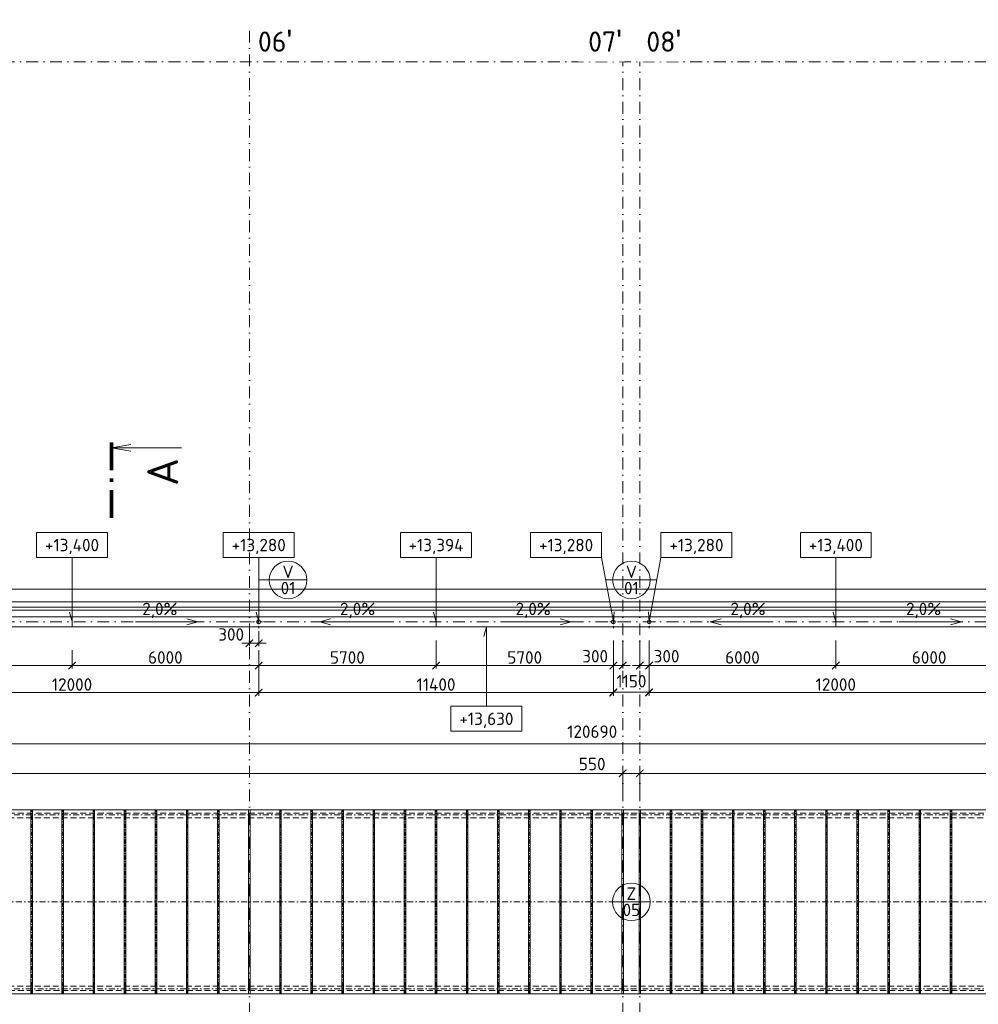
# Model space of a CAD drawing. Header units: millimetres. Extents: x 5450 to 1919026, y -34905 to 130825.
# Tile 97 of 154: x 126405 to 157218, y 99176 to 130825. Entities that reach past the tile are written whole.
import ezdxf
from ezdxf.enums import TextEntityAlignment as Align

# ---------------------------------------------------------------- set-up
doc = ezdxf.new("R2010")
doc.units = ezdxf.units.MM
for name, pattern in [('CENTERX2', [101.6, 63.5, -12.7, 12.7, -12.7]), ('DASHDOT', [25.4, 12.7, -6.35, 0, -6.35]), ('ČÁRKOVANÁ', [19.05, 12.7, -6.35])]:
    doc.linetypes.add(name, pattern=pattern)
doc.layers.get('Defpoints').update_dxf_attribs({"color": 8})
for name, color, linetype, lineweight in [('A99_N_kce-pohl', 1, 'Continuous', 9), ('A99_N_koty-200', 5, 'Continuous', 5), ('A99_N_koty-vysk', 160, 'Continuous', 5), ('A99_N_txt-popis-200', 240, 'Continuous', 5), ('A99_N_znaceni 200', 5, 'Continuous', 5), ('A99_S_kce-pohl', 7, 'Continuous', 5), ('A99_S_osy', 1, 'CENTERX2', 5)]:
    doc.layers.add(name, color=color, linetype=linetype, lineweight=lineweight)
doc.styles.add('A99_kota', font='isocpeur.ttf', dxfattribs={"height": 2})
doc.styles.add('A99_popis', font='isocpeur.ttf')
doc.styles.add('ad_popis 100', font='isocpeur.ttf', dxfattribs={"height": 200})
doc.dimstyles.new('A99_kota_200 new', dxfattribs={"dimscale": 200, "dimtxt": 2, "dimasz": 1.2, "dimexe": 0.5, "dimexo": 1.5, "dimgap": 0.3, "dimtad": 1, "dimdec": 0, "dimzin": 3, "dimdsep": 46, "dimtxsty": 'A99_kota', "dimblk": 'ARCHTICK', "dimcen": 2.5, "dimazin": 2, "dimtfac": 0.75, "dimtdec": 0, "dimtmove": 2, "dimatfit": 0, "dimfxl": 4, "dimfxlon": 1, "dimtolj": 1, "dimtzin": 0, "dimlwd": 5, "dimlwe": 5, "dimarcsym": 0})

# ---------------------------------------------------------------- blocks, each defined once
blk = doc.blocks.new('*U1034')
at = {"color": 0, "linetype": 'ByBlock'}
blk.add_line((457.57, 0), (457.57, -11.25), dxfattribs=at)
at = {"color": 0, "linetype": 'ByBlock', "const_width": 0.63}
for points in [[(450.8, 0), (446.3, 0)], [(452.69, 0), (452.06, 0)], [(458.45, 0), (453.95, 0)]]:
    blk.add_lwpolyline(points, dxfattribs=at)
at = {"color": 0, "linetype": 'ByBlock'}
blk.add_lwpolyline([(458.12, -3.1), (457.57, 0), (457.02, -3.1)], dxfattribs=at)
at = {"color": 0, "linetype": 'ByBlock', "style": 'A99_popis'}
blk.add_attdef('OZNŘ_1K', (-9.63, -10.73), '', height=5, dxfattribs=at)
at = {"color": 0, "linetype": 'ByBlock', "style": 'A99_popis', "flags": 12}
blk.add_attdef('OZNŘ_2K', text='', height=5, dxfattribs=at).set_placement((455.93, -10.73), align=Align.RIGHT)
blk = doc.blocks.new('*U20')
at = {"color": 0, "linetype": 'ByBlock'}
for p, q in [((5.7, -4), (5.7, -14.35)), ((5.7, -14.35), (5.29, -12.8))]:
    blk.add_line(p, q, dxfattribs=at)
blk.add_lwpolyline([(0, -4), (11.4, -4), (11.4, 0), (0, 0)], close=True, dxfattribs=at)
at = {"color": 0, "linetype": 'ByBlock', "style": 'A99_kota'}
for tag, p in [('VYSKA', (5.7, -2.24)), ('VYSKA_POPIS1', (5.7, -6.04)), ('VYSKA_POPIS2', (5.9, -9.54)), ('VYSKA_POPIS3', (5.9, -13.04))]:
    blk.add_attdef(tag, text='', height=2, dxfattribs=at).set_placement(p, align=Align.MIDDLE)
blk = doc.blocks.new('*U22')
at = {"color": 0, "linetype": 'ByBlock'}
for q in [(0, -4), (-2.03, -12.76)]:
    blk.add_line((-1.9, -14.35), q, dxfattribs=at)
blk.add_lwpolyline([(0, -4), (11.4, -4), (11.4, 0), (0, 0)], close=True, dxfattribs=at)
at = {"color": 0, "linetype": 'ByBlock', "style": 'A99_kota'}
for tag, p in [('VYSKA', (5.7, -2.24)), ('VYSKA_POPIS1', (5.7, -6.04)), ('VYSKA_POPIS2', (5.9, -9.54)), ('VYSKA_POPIS3', (5.9, -13.04))]:
    blk.add_attdef(tag, text='', height=2, dxfattribs=at).set_placement(p, align=Align.MIDDLE)
blk = doc.blocks.new('*U14')
at = {"color": 0, "linetype": 'ByBlock'}
blk.add_line((-3.02, 0), (3.02, 0), dxfattribs=at)
blk.add_circle((0, 0), 3.02, dxfattribs=at)
at = {"color": 0, "linetype": 'ByBlock', "style": 'A99_popis'}
for tag, p in [('KATEGORIE', (0, 1.31)), ('PRVEK', (0, -1.3))]:
    blk.add_attdef(tag, text='', height=2, dxfattribs=at).set_placement(p, align=Align.MIDDLE_CENTER)
blk = doc.blocks.new('*U21')
at = {"color": 0, "linetype": 'ByBlock'}
for p, q in [((5.7, 12.75), (5.29, 11.2)), ((5.7, 0), (5.7, 12.75))]:
    blk.add_line(p, q, dxfattribs=at)
blk.add_lwpolyline([(0, -4), (11.4, -4), (11.4, 0), (0, 0)], close=True, dxfattribs=at)
at = {"color": 0, "linetype": 'ByBlock', "style": 'A99_kota'}
for tag, p in [('VYSKA', (5.7, -2.24)), ('VYSKA_POPIS1', (5.7, -6.04)), ('VYSKA_POPIS2', (5.9, -9.54)), ('VYSKA_POPIS3', (5.9, -13.04))]:
    blk.add_attdef(tag, text='', height=2, dxfattribs=at).set_placement(p, align=Align.MIDDLE)
blk = doc.blocks.new('_ArchTick')
at = {"color": 0, "linetype": 'ByBlock', "const_width": 0.15}
blk.add_lwpolyline([(-0.5, -0.5), (0.5, 0.5)], dxfattribs=at)
blk = doc.blocks.new('*D1105')
at = {"layer": 'A99_N_koty-200', "color": 0, "linetype": 'Continuous', "lineweight": 5, "transparency": 16777216}
for p, q in [((79717, 106750), (79717, 107650)), ((200407, 106750), (200407, 107650)), ((79717, 107550), (200407, 107550))]:
    blk.add_line(p, q, dxfattribs=at)
at = {"layer": 'Defpoints', "color": 0, "linetype": 'Continuous', "lineweight": 18, "transparency": 16777216}
for p in [(200407, 107550), (79717, 105425), (200407, 105425)]:
    blk.add_point(p, dxfattribs=at)
at = {"layer": 'A99_N_koty-200', "color": 0, "linetype": 'Continuous', "lineweight": 5, "transparency": 16777216, "xscale": 240, "yscale": 240, "zscale": 240, "rotation": 180}
blk.add_blockref('_ArchTick', (79717, 107550), dxfattribs=at)
at = {"layer": 'A99_N_koty-200', "color": 0, "linetype": 'Continuous', "lineweight": 5, "transparency": 16777216, "xscale": 240, "yscale": 240, "zscale": 240}
blk.add_blockref('_ArchTick', (200407, 107550), dxfattribs=at)
at = {"layer": 'A99_N_koty-200', "color": 0, "linetype": 'Continuous', "transparency": 16777216, "insert": (144807, 107940), "char_height": 400, "attachment_point": 5, "style": 'A99_kota'}
blk.add_mtext('\\A1;120690', dxfattribs=at)
blk = doc.blocks.new('*D1111')
at = {"layer": 'A99_N_koty-200', "color": 0, "linetype": 'Continuous', "lineweight": 5, "transparency": 16777216}
for p, q in [((79747, 105800), (79747, 106700)), ((145787, 105800), (145787, 106700)), ((79747, 106600), (145787, 106600))]:
    blk.add_line(p, q, dxfattribs=at)
at = {"layer": 'Defpoints', "color": 0, "linetype": 'Continuous', "lineweight": 18, "transparency": 16777216}
for p in [(145787, 106600), (79747, 105425), (145787, 105425)]:
    blk.add_point(p, dxfattribs=at)
at = {"layer": 'A99_N_koty-200', "color": 0, "linetype": 'Continuous', "lineweight": 5, "transparency": 16777216, "xscale": 240, "yscale": 240, "zscale": 240, "rotation": 180}
blk.add_blockref('_ArchTick', (79747, 106600), dxfattribs=at)
at = {"layer": 'A99_N_koty-200', "color": 0, "linetype": 'Continuous', "lineweight": 5, "transparency": 16777216, "xscale": 240, "yscale": 240, "zscale": 240}
blk.add_blockref('_ArchTick', (145787, 106600), dxfattribs=at)
at = {"layer": 'A99_N_koty-200', "color": 0, "linetype": 'Continuous', "transparency": 16777216, "insert": (112767, 106860), "char_height": 400, "attachment_point": 5, "style": 'A99_kota'}
blk.add_mtext('\\A1;66040', dxfattribs=at)
blk = doc.blocks.new('*D1115')
at = {"layer": 'A99_N_koty-200', "color": 0, "linetype": 'Continuous', "lineweight": 5, "transparency": 16777216}
for p, q in [((145787, 105800), (145787, 106700)), ((146337, 105800), (146337, 106700)), ((145787, 106600), (145547, 106600)), ((145787, 106600), (146337, 106600)), ((146337, 106600), (146577, 106600))]:
    blk.add_line(p, q, dxfattribs=at)
at = {"layer": 'Defpoints', "color": 0, "linetype": 'Continuous', "lineweight": 18, "transparency": 16777216}
for p in [(146337, 106600), (145787, 105425), (146337, 105425)]:
    blk.add_point(p, dxfattribs=at)
at = {"layer": 'A99_N_koty-200', "color": 0, "linetype": 'Continuous', "lineweight": 5, "transparency": 16777216, "xscale": 240, "yscale": 240, "zscale": 240}
blk.add_blockref('_ArchTick', (145787, 106600), dxfattribs=at)
at = {"layer": 'A99_N_koty-200', "color": 0, "linetype": 'Continuous', "lineweight": 5, "transparency": 16777216, "xscale": 240, "yscale": 240, "zscale": 240, "rotation": 180}
blk.add_blockref('_ArchTick', (146337, 106600), dxfattribs=at)
at = {"layer": 'A99_N_koty-200', "color": 0, "linetype": 'Continuous', "transparency": 16777216, "insert": (144807, 106900), "char_height": 400, "attachment_point": 5, "style": 'A99_kota'}
blk.add_mtext('\\A1;550', dxfattribs=at)
blk = doc.blocks.new('*D1253')
at = {"layer": 'A99_N_koty-200', "color": 0, "linetype": 'Continuous', "lineweight": 5, "transparency": 16777216}
for p, q in [((133787, 111170), (133787, 110683)), ((134087, 111170), (134087, 110683)), ((133787, 110783), (133547, 110783)), ((133787, 110783), (134087, 110783)), ((134087, 110783), (134327, 110783))]:
    blk.add_line(p, q, dxfattribs=at)
at = {"layer": 'Defpoints', "color": 0, "linetype": 'Continuous', "lineweight": 18, "transparency": 16777216}
for p in [(133787, 111470), (134087, 111470), (134087, 110783)]:
    blk.add_point(p, dxfattribs=at)
at = {"layer": 'A99_N_koty-200', "color": 0, "linetype": 'Continuous', "lineweight": 5, "transparency": 16777216, "xscale": 240, "yscale": 240, "zscale": 240}
blk.add_blockref('_ArchTick', (133787, 110783), dxfattribs=at)
at = {"layer": 'A99_N_koty-200', "color": 0, "linetype": 'Continuous', "lineweight": 5, "transparency": 16777216, "xscale": 240, "yscale": 240, "zscale": 240, "rotation": 180}
blk.add_blockref('_ArchTick', (134087, 110783), dxfattribs=at)
at = {"layer": 'A99_N_koty-200', "color": 0, "linetype": 'Continuous', "transparency": 16777216, "insert": (133202, 111065), "char_height": 400, "attachment_point": 5, "style": 'A99_kota'}
blk.add_mtext('\\A1;300', dxfattribs=at)
blk = doc.blocks.new('*D1257')
at = {"layer": 'A99_N_koty-200', "color": 0, "linetype": 'Continuous', "lineweight": 5, "transparency": 16777216}
for p, q in [((122087, 109995), (122087, 109095)), ((134087, 109995), (134087, 109095)), ((122087, 109195), (134087, 109195))]:
    blk.add_line(p, q, dxfattribs=at)
at = {"layer": 'Defpoints', "color": 0, "linetype": 'Continuous', "lineweight": 18, "transparency": 16777216}
for p in [(122087, 111470), (134087, 111470), (134087, 109195)]:
    blk.add_point(p, dxfattribs=at)
at = {"layer": 'A99_N_koty-200', "color": 0, "linetype": 'Continuous', "lineweight": 5, "transparency": 16777216, "xscale": 240, "yscale": 240, "zscale": 240, "rotation": 180}
blk.add_blockref('_ArchTick', (122087, 109195), dxfattribs=at)
at = {"layer": 'A99_N_koty-200', "color": 0, "linetype": 'Continuous', "lineweight": 5, "transparency": 16777216, "xscale": 240, "yscale": 240, "zscale": 240}
blk.add_blockref('_ArchTick', (134087, 109195), dxfattribs=at)
at = {"layer": 'A99_N_koty-200', "color": 0, "linetype": 'Continuous', "transparency": 16777216, "insert": (128087, 109455), "char_height": 400, "attachment_point": 5, "style": 'A99_kota'}
blk.add_mtext('\\A1;12000', dxfattribs=at)
blk = doc.blocks.new('*D1259')
at = {"layer": 'A99_N_koty-200', "color": 0, "linetype": 'Continuous', "lineweight": 5, "transparency": 16777216}
for p, q in [((122087, 110560), (122087, 109965)), ((128087, 110560), (128087, 109965)), ((122087, 110065), (128087, 110065))]:
    blk.add_line(p, q, dxfattribs=at)
at = {"layer": 'Defpoints', "color": 0, "linetype": 'Continuous', "lineweight": 18, "transparency": 16777216}
for p in [(122087, 110860), (128087, 110860), (128087, 110065)]:
    blk.add_point(p, dxfattribs=at)
at = {"layer": 'A99_N_koty-200', "color": 0, "linetype": 'Continuous', "lineweight": 5, "transparency": 16777216, "xscale": 240, "yscale": 240, "zscale": 240, "rotation": 180}
blk.add_blockref('_ArchTick', (122087, 110065), dxfattribs=at)
at = {"layer": 'A99_N_koty-200', "color": 0, "linetype": 'Continuous', "lineweight": 5, "transparency": 16777216, "xscale": 240, "yscale": 240, "zscale": 240}
blk.add_blockref('_ArchTick', (128087, 110065), dxfattribs=at)
at = {"layer": 'A99_N_koty-200', "color": 0, "linetype": 'Continuous', "transparency": 16777216, "insert": (125087, 110325), "char_height": 400, "attachment_point": 5, "style": 'A99_kota'}
blk.add_mtext('\\A1;6000', dxfattribs=at)
blk = doc.blocks.new('*D1261')
at = {"layer": 'A99_N_koty-200', "color": 0, "linetype": 'Continuous', "lineweight": 5, "transparency": 16777216}
for p, q in [((128087, 110560), (128087, 109965)), ((134087, 110560), (134087, 109965)), ((134087, 110065), (128087, 110065))]:
    blk.add_line(p, q, dxfattribs=at)
at = {"layer": 'Defpoints', "color": 0, "linetype": 'Continuous', "lineweight": 18, "transparency": 16777216}
for p in [(128087, 110860), (134087, 110860), (128087, 110065)]:
    blk.add_point(p, dxfattribs=at)
at = {"layer": 'A99_N_koty-200', "color": 0, "linetype": 'Continuous', "lineweight": 5, "transparency": 16777216, "xscale": 240, "yscale": 240, "zscale": 240, "rotation": 180}
blk.add_blockref('_ArchTick', (128087, 110065), dxfattribs=at)
at = {"layer": 'A99_N_koty-200', "color": 0, "linetype": 'Continuous', "lineweight": 5, "transparency": 16777216, "xscale": 240, "yscale": 240, "zscale": 240}
blk.add_blockref('_ArchTick', (134087, 110065), dxfattribs=at)
at = {"layer": 'A99_N_koty-200', "color": 0, "linetype": 'Continuous', "transparency": 16777216, "insert": (131087, 110325), "char_height": 400, "attachment_point": 5, "style": 'A99_kota'}
blk.add_mtext('\\A1;6000', dxfattribs=at)
blk = doc.blocks.new('*D1263')
at = {"layer": 'A99_N_koty-200', "color": 0, "linetype": 'Continuous', "lineweight": 5, "transparency": 16777216}
for p, q in [((145487, 110865), (145487, 109965)), ((145787, 110865), (145787, 109965)), ((145487, 110065), (145247, 110065)), ((145487, 110065), (145787, 110065)), ((145787, 110065), (146027, 110065))]:
    blk.add_line(p, q, dxfattribs=at)
at = {"layer": 'Defpoints', "color": 0, "linetype": 'Continuous', "lineweight": 18, "transparency": 16777216}
for p in [(145487, 111470), (145787, 111470), (145787, 110065)]:
    blk.add_point(p, dxfattribs=at)
at = {"layer": 'A99_N_koty-200', "color": 0, "linetype": 'Continuous', "lineweight": 5, "transparency": 16777216, "xscale": 240, "yscale": 240, "zscale": 240}
blk.add_blockref('_ArchTick', (145487, 110065), dxfattribs=at)
at = {"layer": 'A99_N_koty-200', "color": 0, "linetype": 'Continuous', "lineweight": 5, "transparency": 16777216, "xscale": 240, "yscale": 240, "zscale": 240, "rotation": 180}
blk.add_blockref('_ArchTick', (145787, 110065), dxfattribs=at)
at = {"layer": 'A99_N_koty-200', "color": 0, "linetype": 'Continuous', "transparency": 16777216, "insert": (144902, 110365), "char_height": 400, "attachment_point": 5, "style": 'A99_kota'}
blk.add_mtext('\\A1;300', dxfattribs=at)
blk = doc.blocks.new('*D1265')
at = {"layer": 'A99_N_koty-200', "color": 0, "linetype": 'Continuous', "lineweight": 5, "transparency": 16777216}
for p, q in [((146337, 110865), (146337, 109965)), ((146637, 110865), (146637, 109965)), ((146337, 110065), (146097, 110065)), ((146337, 110065), (146637, 110065)), ((146637, 110065), (146877, 110065))]:
    blk.add_line(p, q, dxfattribs=at)
at = {"layer": 'Defpoints', "color": 0, "linetype": 'Continuous', "lineweight": 18, "transparency": 16777216}
for p in [(146637, 111470), (146337, 111350), (146637, 110065)]:
    blk.add_point(p, dxfattribs=at)
at = {"layer": 'A99_N_koty-200', "color": 0, "linetype": 'Continuous', "lineweight": 5, "transparency": 16777216, "xscale": 240, "yscale": 240, "zscale": 240}
blk.add_blockref('_ArchTick', (146337, 110065), dxfattribs=at)
at = {"layer": 'A99_N_koty-200', "color": 0, "linetype": 'Continuous', "lineweight": 5, "transparency": 16777216, "xscale": 240, "yscale": 240, "zscale": 240, "rotation": 180}
blk.add_blockref('_ArchTick', (146637, 110065), dxfattribs=at)
at = {"layer": 'A99_N_koty-200', "color": 0, "linetype": 'Continuous', "transparency": 16777216, "insert": (147197, 110365), "char_height": 400, "attachment_point": 5, "style": 'A99_kota'}
blk.add_mtext('\\A1;300', dxfattribs=at)
blk = doc.blocks.new('*D1267')
at = {"layer": 'A99_N_koty-200', "color": 0, "linetype": 'Continuous', "lineweight": 5, "transparency": 16777216}
for p, q in [((146637, 109995), (146637, 109095)), ((158637, 109995), (158637, 109095)), ((146637, 109195), (158637, 109195))]:
    blk.add_line(p, q, dxfattribs=at)
at = {"layer": 'Defpoints', "color": 0, "linetype": 'Continuous', "lineweight": 18, "transparency": 16777216}
for p in [(146637, 111470), (158637, 111470), (158637, 109195)]:
    blk.add_point(p, dxfattribs=at)
at = {"layer": 'A99_N_koty-200', "color": 0, "linetype": 'Continuous', "lineweight": 5, "transparency": 16777216, "xscale": 240, "yscale": 240, "zscale": 240, "rotation": 180}
blk.add_blockref('_ArchTick', (146637, 109195), dxfattribs=at)
at = {"layer": 'A99_N_koty-200', "color": 0, "linetype": 'Continuous', "lineweight": 5, "transparency": 16777216, "xscale": 240, "yscale": 240, "zscale": 240}
blk.add_blockref('_ArchTick', (158637, 109195), dxfattribs=at)
at = {"layer": 'A99_N_koty-200', "color": 0, "linetype": 'Continuous', "transparency": 16777216, "insert": (152637, 109455), "char_height": 400, "attachment_point": 5, "style": 'A99_kota'}
blk.add_mtext('\\A1;12000', dxfattribs=at)
blk = doc.blocks.new('*D1269')
at = {"layer": 'A99_N_koty-200', "color": 0, "linetype": 'Continuous', "lineweight": 5, "transparency": 16777216}
for p, q in [((139787, 110865), (139787, 109965)), ((134087, 110560), (134087, 109965)), ((134087, 110065), (139787, 110065))]:
    blk.add_line(p, q, dxfattribs=at)
at = {"layer": 'Defpoints', "color": 0, "linetype": 'Continuous', "lineweight": 18, "transparency": 16777216}
for p in [(139787, 111350), (134087, 110860), (139787, 110065)]:
    blk.add_point(p, dxfattribs=at)
at = {"layer": 'A99_N_koty-200', "color": 0, "linetype": 'Continuous', "lineweight": 5, "transparency": 16777216, "xscale": 240, "yscale": 240, "zscale": 240, "rotation": 180}
blk.add_blockref('_ArchTick', (134087, 110065), dxfattribs=at)
at = {"layer": 'A99_N_koty-200', "color": 0, "linetype": 'Continuous', "lineweight": 5, "transparency": 16777216, "xscale": 240, "yscale": 240, "zscale": 240}
blk.add_blockref('_ArchTick', (139787, 110065), dxfattribs=at)
at = {"layer": 'A99_N_koty-200', "color": 0, "linetype": 'Continuous', "transparency": 16777216, "insert": (136937, 110325), "char_height": 400, "attachment_point": 5, "style": 'A99_kota'}
blk.add_mtext('\\A1;5700', dxfattribs=at)
blk = doc.blocks.new('*D1271')
at = {"layer": 'A99_N_koty-200', "color": 0, "linetype": 'Continuous', "lineweight": 5, "transparency": 16777216}
for p, q in [((139787, 110865), (139787, 109965)), ((145487, 110865), (145487, 109965)), ((145487, 110065), (139787, 110065))]:
    blk.add_line(p, q, dxfattribs=at)
at = {"layer": 'Defpoints', "color": 0, "linetype": 'Continuous', "lineweight": 18, "transparency": 16777216}
for p in [(145487, 111470), (139787, 111350), (139787, 110065)]:
    blk.add_point(p, dxfattribs=at)
at = {"layer": 'A99_N_koty-200', "color": 0, "linetype": 'Continuous', "lineweight": 5, "transparency": 16777216, "xscale": 240, "yscale": 240, "zscale": 240, "rotation": 180}
blk.add_blockref('_ArchTick', (139787, 110065), dxfattribs=at)
at = {"layer": 'A99_N_koty-200', "color": 0, "linetype": 'Continuous', "lineweight": 5, "transparency": 16777216, "xscale": 240, "yscale": 240, "zscale": 240}
blk.add_blockref('_ArchTick', (145487, 110065), dxfattribs=at)
at = {"layer": 'A99_N_koty-200', "color": 0, "linetype": 'Continuous', "transparency": 16777216, "insert": (142637, 110325), "char_height": 400, "attachment_point": 5, "style": 'A99_kota'}
blk.add_mtext('\\A1;5700', dxfattribs=at)
blk = doc.blocks.new('*D1577')
at = {"layer": 'A99_N_koty-200', "color": 0, "linetype": 'Continuous', "lineweight": 5, "transparency": 16777216}
for p, q in [((145487, 109205), (145487, 109305)), ((145487, 109205), (146637, 109205)), ((146637, 109205), (146637, 109305))]:
    blk.add_line(p, q, dxfattribs=at)
at = {"layer": 'Defpoints', "color": 0, "linetype": 'Continuous', "lineweight": 18, "transparency": 16777216}
for p in [(145487, 109205), (146637, 109205), (146637, 109205)]:
    blk.add_point(p, dxfattribs=at)
at = {"layer": 'A99_N_koty-200', "color": 0, "linetype": 'Continuous', "lineweight": 5, "transparency": 16777216, "xscale": 240, "yscale": 240, "zscale": 240, "rotation": 180}
blk.add_blockref('_ArchTick', (145487, 109205), dxfattribs=at)
at = {"layer": 'A99_N_koty-200', "color": 0, "linetype": 'Continuous', "lineweight": 5, "transparency": 16777216, "xscale": 240, "yscale": 240, "zscale": 240}
blk.add_blockref('_ArchTick', (146637, 109205), dxfattribs=at)
at = {"layer": 'A99_N_koty-200', "color": 0, "linetype": 'Continuous', "transparency": 16777216, "insert": (146067, 109560), "char_height": 400, "attachment_point": 5, "style": 'A99_kota'}
blk.add_mtext('\\A1;1150', dxfattribs=at)
blk = doc.blocks.new('*D1579')
at = {"layer": 'A99_N_koty-200', "color": 0, "linetype": 'Continuous', "lineweight": 5, "transparency": 16777216}
for p, q in [((134087, 109995), (134087, 109095)), ((145487, 109995), (145487, 109095)), ((145487, 109195), (134087, 109195))]:
    blk.add_line(p, q, dxfattribs=at)
at = {"layer": 'Defpoints', "color": 0, "linetype": 'Continuous', "lineweight": 18, "transparency": 16777216}
for p in [(134087, 111470), (145487, 111470), (134087, 109195)]:
    blk.add_point(p, dxfattribs=at)
at = {"layer": 'A99_N_koty-200', "color": 0, "linetype": 'Continuous', "lineweight": 5, "transparency": 16777216, "xscale": 240, "yscale": 240, "zscale": 240, "rotation": 180}
blk.add_blockref('_ArchTick', (134087, 109195), dxfattribs=at)
at = {"layer": 'A99_N_koty-200', "color": 0, "linetype": 'Continuous', "lineweight": 5, "transparency": 16777216, "xscale": 240, "yscale": 240, "zscale": 240}
blk.add_blockref('_ArchTick', (145487, 109195), dxfattribs=at)
at = {"layer": 'A99_N_koty-200', "color": 0, "linetype": 'Continuous', "transparency": 16777216, "insert": (139787, 109455), "char_height": 400, "attachment_point": 5, "style": 'A99_kota'}
blk.add_mtext('\\A1;11400', dxfattribs=at)
blk = doc.blocks.new('*D1581')
at = {"layer": 'A99_N_koty-200', "color": 0, "linetype": 'Continuous', "lineweight": 5, "transparency": 16777216}
for p, q in [((146637, 110865), (146637, 109965)), ((152637, 110865), (152637, 109965)), ((146637, 110065), (152637, 110065))]:
    blk.add_line(p, q, dxfattribs=at)
at = {"layer": 'Defpoints', "color": 0, "linetype": 'Continuous', "lineweight": 18, "transparency": 16777216}
for p in [(146637, 111470), (152637, 111350), (152637, 110065)]:
    blk.add_point(p, dxfattribs=at)
at = {"layer": 'A99_N_koty-200', "color": 0, "linetype": 'Continuous', "lineweight": 5, "transparency": 16777216, "xscale": 240, "yscale": 240, "zscale": 240, "rotation": 180}
blk.add_blockref('_ArchTick', (146637, 110065), dxfattribs=at)
at = {"layer": 'A99_N_koty-200', "color": 0, "linetype": 'Continuous', "lineweight": 5, "transparency": 16777216, "xscale": 240, "yscale": 240, "zscale": 240}
blk.add_blockref('_ArchTick', (152637, 110065), dxfattribs=at)
at = {"layer": 'A99_N_koty-200', "color": 0, "linetype": 'Continuous', "transparency": 16777216, "insert": (149637, 110325), "char_height": 400, "attachment_point": 5, "style": 'A99_kota'}
blk.add_mtext('\\A1;6000', dxfattribs=at)
blk = doc.blocks.new('*D1583')
at = {"layer": 'A99_N_koty-200', "color": 0, "linetype": 'Continuous', "lineweight": 5, "transparency": 16777216}
for p, q in [((152637, 110865), (152637, 109965)), ((158637, 110865), (158637, 109965)), ((158637, 110065), (152637, 110065))]:
    blk.add_line(p, q, dxfattribs=at)
at = {"layer": 'Defpoints', "color": 0, "linetype": 'Continuous', "lineweight": 18, "transparency": 16777216}
for p in [(158637, 111470), (152637, 111350), (152637, 110065)]:
    blk.add_point(p, dxfattribs=at)
at = {"layer": 'A99_N_koty-200', "color": 0, "linetype": 'Continuous', "lineweight": 5, "transparency": 16777216, "xscale": 240, "yscale": 240, "zscale": 240, "rotation": 180}
blk.add_blockref('_ArchTick', (152637, 110065), dxfattribs=at)
at = {"layer": 'A99_N_koty-200', "color": 0, "linetype": 'Continuous', "lineweight": 5, "transparency": 16777216, "xscale": 240, "yscale": 240, "zscale": 240}
blk.add_blockref('_ArchTick', (158637, 110065), dxfattribs=at)
at = {"layer": 'A99_N_koty-200', "color": 0, "linetype": 'Continuous', "transparency": 16777216, "insert": (155637, 110325), "char_height": 400, "attachment_point": 5, "style": 'A99_kota'}
blk.add_mtext('\\A1;6000', dxfattribs=at)
blk = doc.blocks.new('*D1733')
at = {"layer": 'A99_N_koty-200', "color": 0, "linetype": 'Continuous', "lineweight": 5, "transparency": 16777216}
for p, q in [((146337, 105800), (146337, 106700)), ((200377, 105800), (200377, 106700)), ((200377, 106600), (146337, 106600))]:
    blk.add_line(p, q, dxfattribs=at)
at = {"layer": 'Defpoints', "color": 0, "linetype": 'Continuous', "lineweight": 18, "transparency": 16777216}
for p in [(146337, 106600), (146337, 105425), (200377, 105425)]:
    blk.add_point(p, dxfattribs=at)
at = {"layer": 'A99_N_koty-200', "color": 0, "linetype": 'Continuous', "lineweight": 5, "transparency": 16777216, "xscale": 240, "yscale": 240, "zscale": 240, "rotation": 180}
blk.add_blockref('_ArchTick', (146337, 106600), dxfattribs=at)
at = {"layer": 'A99_N_koty-200', "color": 0, "linetype": 'Continuous', "lineweight": 5, "transparency": 16777216, "xscale": 240, "yscale": 240, "zscale": 240}
blk.add_blockref('_ArchTick', (200377, 106600), dxfattribs=at)
at = {"layer": 'A99_N_koty-200', "color": 0, "linetype": 'Continuous', "transparency": 16777216, "insert": (173357, 106860), "char_height": 400, "attachment_point": 5, "style": 'A99_kota'}
blk.add_mtext('\\A1;54040', dxfattribs=at)

msp = doc.modelspace()

# ---------------------------------------------------------------- linework, layer by layer
at = {"layer": 'A99_N_kce-pohl', "linetype": 'Continuous', "lineweight": 9}
for p, q in [((126762.3, 99515), (126762.3, 105425)), ((126812.3, 99515), (126812.3, 105425)), ((127762.3, 99515), (127762.3, 105425)), ((127812.3, 99515), (127812.3, 105425)), ((128762.3, 99515), (128762.3, 105425)), ((128812.3, 99515), (128812.3, 105425)), ((129762.3, 99515), (129762.3, 105425)), ((129812.3, 99515), (129812.3, 105425)), ((130762.3, 99515), (130762.3, 105425)), ((130812.3, 99515), (130812.3, 105425)), ((131762.3, 99515), (131762.3, 105425)), ((131812.3, 99515), (131812.3, 105425)), ((132762.3, 99515), (132762.3, 105425)), ((132812.3, 99515), (132812.3, 105425)), ((133762.3, 99515), (133762.3, 105425)), ((133812.3, 99515), (133812.3, 105425)), ((134762.3, 99515), (134762.3, 105425)), ((134812.3, 99515), (134812.3, 105425)), ((135762.3, 99515), (135762.3, 105425)), ((135812.3, 99515), (135812.3, 105425)), ((136762.3, 99515), (136762.3, 105425)), ((136812.3, 99515), (136812.3, 105425)), ((137762.3, 99515), (137762.3, 105425)), ((137812.3, 99515), (137812.3, 105425)), ((138762.3, 99515), (138762.3, 105425)), ((138812.3, 99515), (138812.3, 105425)), ((139762.3, 99515), (139762.3, 105425)), ((139812.3, 99515), (139812.3, 105425)), ((140762.3, 99515), (140762.3, 105425)), ((140812.3, 99515), (140812.3, 105425)), ((141762.3, 99515), (141762.3, 105425)), ((141812.3, 99515), (141812.3, 105425)), ((142762.3, 99515), (142762.3, 105425)), ((142812.3, 99515), (142812.3, 105425)), ((143762.3, 99515), (143762.3, 105425)), ((143812.3, 99515), (143812.3, 105425)), ((144762.3, 99515), (144762.3, 105425)), ((144812.3, 99515), (144812.3, 105425)), ((145762.3, 99515), (145762.3, 105425)), ((145812.3, 99515), (145812.3, 105425)), ((146312.3, 99515), (146312.3, 105425)), ((146362.3, 99515), (146362.3, 105425)), ((147312.3, 99515), (147312.3, 105425)), ((147362.3, 99515), (147362.3, 105425)), ((148312.3, 99515), (148312.3, 105425)), ((148362.3, 99515), (148362.3, 105425)), ((149312.3, 99515), (149312.3, 105425)), ((149362.3, 99515), (149362.3, 105425)), ((150312.3, 99515), (150312.3, 105425)), ((150362.3, 99515), (150362.3, 105425)), ((151312.3, 99515), (151312.3, 105425)), ((151362.3, 99515), (151362.3, 105425)), ((152312.3, 99515), (152312.3, 105425)), ((152362.3, 99515), (152362.3, 105425)), ((153312.3, 99515), (153312.3, 105425)), ((153362.3, 99515), (153362.3, 105425)), ((154312.3, 99515), (154312.3, 105425)), ((154362.3, 99515), (154362.3, 105425)), ((155312.3, 99515), (155312.3, 105425)), ((155362.3, 99515), (155362.3, 105425)), ((156312.3, 99515), (156312.3, 105425)), ((156362.3, 99515), (156362.3, 105425))]:
    msp.add_line(p, q, dxfattribs=at)
at = {"layer": 'A99_N_kce-pohl', "linetype": 'Continuous', "ltscale": 25}
msp.add_lwpolyline([(206227.3, 111305), (206227.3, 111635), (73787.3, 111635), (73787.3, 111305)], close=True, dxfattribs=at)
at = {"layer": 'A99_N_kce-pohl', "linetype": 'Continuous', "lineweight": 5}
for points in [[(128087.3, 111305), (128087.3, 111635)], [(139787.3, 111305), (139787.3, 111635)], [(152637.3, 111305), (152637.3, 111635)]]:
    msp.add_lwpolyline(points, dxfattribs=at)
at = {"layer": 'A99_N_kce-pohl', "linetype": 'DASHDOT', "lineweight": 5, "ltscale": 5}
for points in [[(133887.3, 111470), (134287.3, 111470)], [(134087.3, 111270), (134087.3, 111670)], [(145687.3, 111470), (145287.3, 111470)], [(145487.3, 111270), (145487.3, 111670)], [(146437.3, 111470), (146837.3, 111470)], [(146637.3, 111270), (146637.3, 111670)]]:
    msp.add_lwpolyline(points, dxfattribs=at)
at = {"layer": 'A99_N_kce-pohl', "linetype": 'Continuous', "lineweight": 9}
msp.add_lwpolyline([(79717.3, 105425), (200407.3, 105425), (200407.3, 99515), (79717.3, 99515)], close=True, dxfattribs=at)
at = {"layer": 'A99_N_kce-pohl', "linetype": 'ČÁRKOVANÁ', "lineweight": 9, "ltscale": 15}
for points in [[(200547.3, 105325), (79577.3, 105325)], [(200237.3, 105175.3), (79887.3, 105175.3)], [(200237.3, 99764.7), (79887.3, 99764.7)], [(200547.3, 99615), (79577.3, 99615)]]:
    msp.add_lwpolyline(points, dxfattribs=at)
at = {"layer": 'A99_N_kce-pohl', "linetype": 'Continuous', "lineweight": 9}
for points in [[(126762.3, 102845), (126762.3, 102665)], [(126812.3, 102845), (126812.3, 102665)], [(127762.3, 102845), (127762.3, 102665)], [(127812.3, 102845), (127812.3, 102665)], [(128762.3, 102845), (128762.3, 102665)], [(128812.3, 102845), (128812.3, 102665)], [(129762.3, 102845), (129762.3, 102665)], [(129812.3, 102845), (129812.3, 102665)], [(130762.3, 102845), (130762.3, 102665)], [(130812.3, 102845), (130812.3, 102665)], [(131762.3, 102845), (131762.3, 102665)], [(131812.3, 102845), (131812.3, 102665)], [(132762.3, 102845), (132762.3, 102665)], [(132812.3, 102845), (132812.3, 102665)], [(133762.3, 102845), (133762.3, 102665)], [(133812.3, 102845), (133812.3, 102665)], [(134762.3, 102845), (134762.3, 102665)], [(134812.3, 102845), (134812.3, 102665)], [(135762.3, 102845), (135762.3, 102665)], [(135812.3, 102845), (135812.3, 102665)], [(136762.3, 102845), (136762.3, 102665)], [(136812.3, 102845), (136812.3, 102665)], [(137762.3, 102845), (137762.3, 102665)], [(137812.3, 102845), (137812.3, 102665)], [(138762.3, 102845), (138762.3, 102665)], [(138812.3, 102845), (138812.3, 102665)], [(139762.3, 102845), (139762.3, 102665)], [(139812.3, 102845), (139812.3, 102665)], [(140762.3, 102845), (140762.3, 102665)], [(140812.3, 102845), (140812.3, 102665)], [(141762.3, 102845), (141762.3, 102665)], [(141812.3, 102845), (141812.3, 102665)], [(142762.3, 102845), (142762.3, 102665)], [(142812.3, 102845), (142812.3, 102665)], [(143762.3, 102845), (143762.3, 102665)], [(143812.3, 102845), (143812.3, 102665)], [(144762.3, 102845), (144762.3, 102665)], [(144812.3, 102845), (144812.3, 102665)], [(145762.3, 102845), (145762.3, 102665)], [(145812.3, 102845), (145812.3, 102665)], [(146312.3, 102845), (146312.3, 102665)], [(146362.3, 102845), (146362.3, 102665)], [(147312.3, 102845), (147312.3, 102665)], [(147362.3, 102845), (147362.3, 102665)], [(148312.3, 102845), (148312.3, 102665)], [(148362.3, 102845), (148362.3, 102665)], [(149312.3, 102845), (149312.3, 102665)], [(149362.3, 102845), (149362.3, 102665)], [(150312.3, 102845), (150312.3, 102665)], [(150362.3, 102845), (150362.3, 102665)], [(151312.3, 102845), (151312.3, 102665)], [(151362.3, 102845), (151362.3, 102665)], [(152312.3, 102845), (152312.3, 102665)], [(152362.3, 102845), (152362.3, 102665)], [(153312.3, 102845), (153312.3, 102665)], [(153362.3, 102845), (153362.3, 102665)], [(154312.3, 102845), (154312.3, 102665)], [(154362.3, 102845), (154362.3, 102665)], [(155312.3, 102845), (155312.3, 102665)], [(155362.3, 102845), (155362.3, 102665)], [(156312.3, 102845), (156312.3, 102665)], [(156362.3, 102845), (156362.3, 102665)]]:
    msp.add_lwpolyline(points, dxfattribs=at)
at = {"layer": 'A99_N_kce-pohl', "linetype": 'Continuous'}
for centre in [(134087.3, 111470), (145487.3, 111470), (146637.3, 111470)]:
    msp.add_circle(centre, 60, dxfattribs=at)
at = {"layer": 'A99_N_koty-vysk'}
for points in [[(132127.3, 111470), (130127.3, 111470)], [(132127.3, 111470), (131777.3, 111570)], [(132127.3, 111470), (131777.3, 111370)], [(136047.3, 111470), (136397.3, 111570)], [(136047.3, 111470), (138047.3, 111470)], [(136047.3, 111470), (136397.3, 111370)], [(144127.3, 111470), (142127.3, 111470)], [(144127.3, 111470), (143777.3, 111570)], [(144127.3, 111470), (143777.3, 111370)], [(148597.3, 111470), (148947.3, 111570)], [(148597.3, 111470), (150597.3, 111470)], [(148597.3, 111470), (148947.3, 111370)], [(156677.3, 111470), (154677.3, 111470)], [(156677.3, 111470), (156327.3, 111570)], [(156677.3, 111470), (156327.3, 111370)]]:
    msp.add_lwpolyline(points, dxfattribs=at)
at = {"layer": 'A99_N_znaceni 200'}
for points in [[(134425.8, 112816.5), (134087.3, 112816.5)], [(145463.3, 112816.5), (145240.1, 112816.5)], [(146884.5, 112816.5), (146663.8, 112816.5)]]:
    msp.add_lwpolyline(points, dxfattribs=at)
at = {"layer": 'A99_S_kce-pohl', "linetype": 'Continuous', "ltscale": 25}
for p, q in [((73787.3, 112525.1), (206227.3, 112525.1)), ((73787.3, 112115.1), (206227.3, 112115.1))]:
    msp.add_line(p, q, dxfattribs=at)
msp.add_lwpolyline([(73647.3, 111945), (206227.3, 111945), (206227.3, 111845), (73647.3, 111845)], close=True, dxfattribs=at)
at = {"layer": 'A99_S_osy', "linetype": 'DASHDOT', "lineweight": 5, "ltscale": 10}
for p, q in [((126787.3, 99515), (126787.3, 105425)), ((127787.3, 99515), (127787.3, 105425)), ((128787.3, 99515), (128787.3, 105425)), ((129787.3, 99515), (129787.3, 105425)), ((130787.3, 99515), (130787.3, 105425)), ((131787.3, 99515), (131787.3, 105425)), ((132787.3, 99515), (132787.3, 105425)), ((134787.3, 99515), (134787.3, 105425)), ((135787.3, 99515), (135787.3, 105425)), ((136787.3, 99515), (136787.3, 105425)), ((137787.3, 99515), (137787.3, 105425)), ((138787.3, 99515), (138787.3, 105425)), ((139787.3, 99515), (139787.3, 105425)), ((140787.3, 99515), (140787.3, 105425)), ((141787.3, 99515), (141787.3, 105425)), ((142787.3, 99515), (142787.3, 105425)), ((143787.3, 99515), (143787.3, 105425)), ((144787.3, 99515), (144787.3, 105425)), ((147337.3, 99515), (147337.3, 105425)), ((148337.3, 99515), (148337.3, 105425)), ((149337.3, 99515), (149337.3, 105425)), ((150337.3, 99515), (150337.3, 105425)), ((151337.3, 99515), (151337.3, 105425)), ((152337.3, 99515), (152337.3, 105425)), ((153337.3, 99515), (153337.3, 105425)), ((154337.3, 99515), (154337.3, 105425)), ((155337.3, 99515), (155337.3, 105425)), ((156337.3, 99515), (156337.3, 105425))]:
    msp.add_line(p, q, dxfattribs=at)
at = {"layer": 'A99_S_osy', "linetype": 'DASHDOT', "lineweight": 5, "ltscale": 30}
for points in [[(133787.3, 130470), (133787.3, 27060)], [(145787.3, 130470), (145787.3, 27060)], [(146337.3, 130470), (146337.3, 27060)], [(220737.3, 129470), (72162.3, 129470)], [(220737.3, 111470), (72162.3, 111470)]]:
    msp.add_lwpolyline(points, dxfattribs=at)
at = {"layer": 'A99_S_osy', "linetype": 'DASHDOT', "lineweight": 5, "ltscale": 15}
for points in [[(200727.3, 105265), (79652.3, 105265)], [(200407.3, 102470), (79717.3, 102470)], [(200727.3, 99675), (79652.3, 99675)]]:
    msp.add_lwpolyline(points, dxfattribs=at)

# ---------------------------------------------------------------- block references
at = {"layer": 'A99_N_koty-vysk', "xscale": 200, "yscale": 200, "zscale": 200}
for name, p, values in [('*U20', (126947.3, 114340), {'VYSKA': '+13,400'}), ('*U20', (132947.3, 114340), {'VYSKA': '+13,280'}), ('*U20', (138647.3, 114340), {'VYSKA': '+13,394'}), ('*U22', (147017.3, 114340), {'VYSKA': '+13,280'}), ('*U20', (151497.3, 114340), {'VYSKA': '+13,400'}), ('*U21', (140267.3, 108755), {'VYSKA': '+13,630'})]:
    msp.add_blockref(name, p, dxfattribs=at).add_auto_attribs(values)
at = {"layer": 'A99_N_koty-vysk'}
ref = msp.add_blockref('*U22', (145107.3, 114340), dxfattribs=dict(at, xscale=-200, yscale=200, zscale=200))
ref.add_attrib('VYSKA', '+13,280', dxfattribs={"layer": '0', "color": 0, "linetype": 'ByBlock', "height": 400, "style": 'A99_kota'}).set_placement((143967.3, 113891.8), align=Align.MIDDLE)
at = {"layer": 'A99_N_txt-popis-200'}
ref = msp.add_blockref('*U1034', (129354.8, 25550), dxfattribs=dict(at, xscale=200, yscale=200, zscale=200, rotation=90.00000000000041))
ref.add_attrib('OZNŘ_2K', 'A', dxfattribs={"layer": '0', "color": 0, "linetype": 'ByBlock', "height": 1000, "rotation": 90, "style": 'A99_popis', "flags": 12}).set_placement((131499.9, 116736.5), align=Align.RIGHT)
at = {"layer": 'A99_N_znaceni 200', "xscale": 200, "yscale": 200, "zscale": 200}
for p, values in [((135029.8, 112816.5), {'KATEGORIE': 'V', 'PRVEK': '01'}), ((146067.3, 112816.5), {'KATEGORIE': 'V', 'PRVEK': '01'}), ((146065.8, 102470), {'KATEGORIE': 'Z', 'PRVEK': '05'})]:
    msp.add_blockref('*U14', p, dxfattribs=at).add_auto_attribs(values)

# ---------------------------------------------------------------- texts
at = {"layer": 'A99_N_koty-vysk', "char_height": 400, "style": 'ad_popis 100'}
for insert, attachment_point in [((131474.3, 112085), 3), ((136700.3, 112085), 1), ((143474.3, 112085), 3), ((149250.3, 112085), 1), ((156024.3, 112085), 3)]:
    msp.add_mtext_dynamic_manual_height_columns('2,0%', width=673.852, gutter_width=2000, heights=[0], dxfattribs=dict(at, insert=insert, attachment_point=attachment_point))
at = {"layer": 'A99_N_txt-popis-200', "color": 1, "lineweight": 0, "insert": (134062.3, 130500), "char_height": 650, "attachment_point": 1, "style": 'ad_popis 100'}
msp.add_mtext_dynamic_manual_height_columns("06{\\fArial|b0|i0|c238|p34;\\H1.08333x;'}", width=832.5, gutter_width=1000, heights=[0], dxfattribs=at)

# ---------------------------------------------------------------- dimensions: what is measured, and where the dimension line sits
at = {"layer": 'A99_N_koty-200', "linetype": 'Continuous'}
for base, p1, p2, picture, middle in [((134087.3, 109195), (122087.3, 111470), (134087.3, 111470), '*D1257', (128087.3, 109455)), ((158637.3, 109195), (146637.3, 111470), (158637.3, 111470), '*D1267', (152637.3, 109455)), ((152637.3, 110065), (146637.3, 111470), (152637.3, 111350), '*D1581', (149637.3, 110325)), ((139787.3, 110065), (134087.3, 110860), (139787.3, 111350), '*D1269', (136937.3, 110325)), ((128087.3, 110065), (122087.3, 110860), (128087.3, 110860), '*D1259', (125087.3, 110325)), ((145787.3, 106600), (79747.3, 105425), (145787.3, 105425), '*D1111', (112767.3, 106860))]:
    dim = msp.add_linear_dim(base=base, p1=p1, p2=p2, dimstyle='A99_kota_200 new', override={"dimscale": 0, "dimtix": 1, "dimtofl": 1, "dimtmove": 2, "dimatfit": 0}, dxfattribs=at)
    dim.commit()
    dim.dimension.update_dxf_attribs({"geometry": picture, "text_midpoint": middle})
for base, p1, p2, picture, middle in [((134087.3, 110782.5), (133787.3, 111470), (134087.3, 111470), '*D1253', (133202.3, 111065)), ((145787.3, 110065), (145487.3, 111470), (145787.3, 111470), '*D1263', (144902.3, 110365)), ((146637.3, 110065), (146337.3, 111350), (146637.3, 111470), '*D1265', (147197.3, 110365)), ((146637.3, 109204.5), (145487.3, 109204.5), (146637.3, 109204.5), '*D1577', (146067.3, 109560)), ((200407.3, 107550), (79717.3, 105425), (200407.3, 105425), '*D1105', (144807.3, 107940)), ((146337.3, 106600), (145787.3, 105425), (146337.3, 105425), '*D1115', (144807.3, 106900))]:
    dim = msp.add_linear_dim(base=base, p1=p1, p2=p2, dimstyle='A99_kota_200 new', override={"dimscale": 0, "dimtix": 1, "dimtofl": 1, "dimtmove": 2, "dimatfit": 0}, dxfattribs=at)
    dim.commit()
    dim.dimension.update_dxf_attribs({"geometry": picture, "text_midpoint": middle, "dimtype": 160})
for base, p1, p2, picture, middle in [((134087.3, 109195), (145487.3, 111470), (134087.3, 111470), '*D1579', (139787.3, 109455)), ((139787.3, 110065), (145487.3, 111470), (139787.3, 111350), '*D1271', (142637.3, 110325)), ((152637.3, 110065), (158637.3, 111470), (152637.3, 111350), '*D1583', (155637.3, 110325)), ((128087.3, 110065), (134087.3, 110860), (128087.3, 110860), '*D1261', (131087.3, 110325)), ((146337.3, 106600), (200377.3, 105425), (146337.3, 105425), '*D1733', (173357.3, 106860))]:
    dim = msp.add_linear_dim(base=base, p1=p1, p2=p2, angle=180, dimstyle='A99_kota_200 new', override={"dimscale": 0, "dimtix": 1, "dimtofl": 1, "dimtmove": 2, "dimatfit": 0}, dxfattribs=at)
    dim.commit()
    dim.dimension.update_dxf_attribs({"geometry": picture, "text_midpoint": middle})

# ---------------------------------------------------------------- next in the draw order: texts
at = {"layer": 'A99_N_txt-popis-200', "color": 1, "lineweight": 0, "char_height": 650, "attachment_point": 1, "style": 'ad_popis 100', "bg_fill": 2}
for s, insert in [("07{\\fArial|b0|i0|c238|p34;\\H1.08333x;'}", (144677.3, 130500)), ("08{\\fArial|b0|i0|c238|p34;\\H1.08333x;'}", (146547.3, 130500))]:
    msp.add_mtext_dynamic_manual_height_columns(s, width=832.5, gutter_width=1000, heights=[0], dxfattribs=dict(at, insert=insert))

doc.saveas('drawing.dxf')
